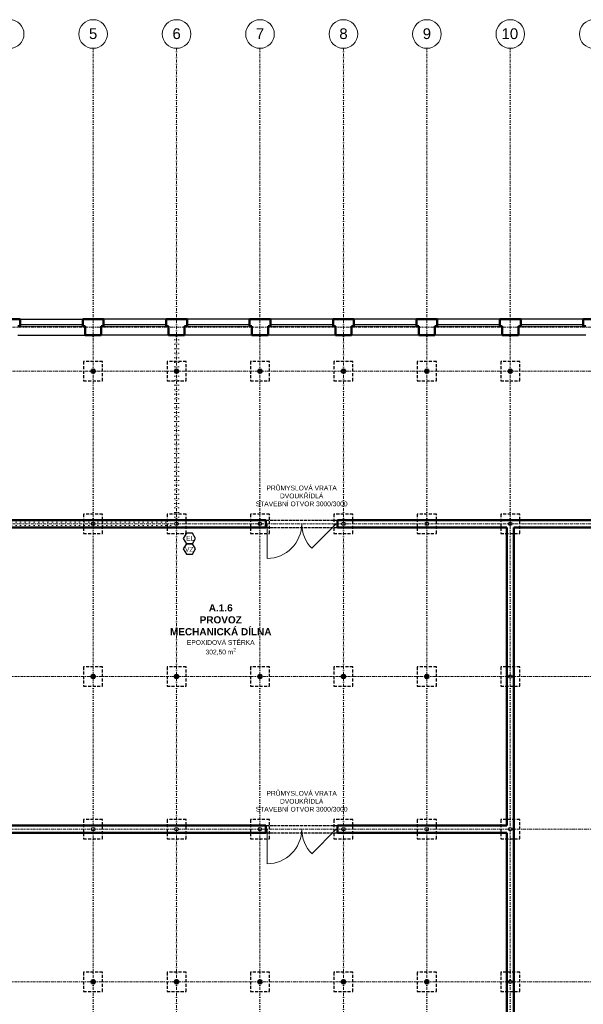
# Model space of a CAD drawing. Header units: millimetres. Extents: x 887082 to 1346431, y -219716 to -98064.
# Tile 12 of 37: x 929734 to 953378, y -151966 to -110693. Entities that reach past the tile are written whole.
import ezdxf

# ---------------------------------------------------------------- set-up
doc = ezdxf.new("R2010")
doc.units = ezdxf.units.MM
doc.header["$LTSCALE"] = 10
for name, pattern in [('DASHDOT', [25.4, 12.7, -6.35, 0, -6.35]), ('DASHED', [19.05, 12.7, -6.35]), ('DIVIDE', [31.75, 12.7, -6.35, 0, -6.35, 0, -6.35]), ('DOT', [6.35, 0, -6.35])]:
    doc.linetypes.add(name, pattern=pattern)
for name, color, linetype, lineweight in [('CKDVERE_', 7, 'Continuous', 15), ('CKOKNA', 1, 'Continuous', 9), ('CKSTENY_OSY', 1, 'DASHDOT', 15), ('CKSTENY_REZ', 6, 'Continuous', 50), ('CKTEXTY_STREDNI', 6, 'Continuous', 50), ('pripojka ELEKTRO', 1, 'Continuous', 25), ('pripojka STL. VZDUCH', 30, 'Continuous', 25), ('S-GRID-IDEN', 7, 'Continuous', 9), ('TP_bourané_kce', 7, 'DOT', 15)]:
    doc.layers.add(name, color=color, linetype=linetype, lineweight=lineweight)
for name, color, linetype in [('CKSTENY_NADROVINOU', 7, 'DIVIDE'), ('CKSTENY_PODROVINOU', 7, 'Continuous'), ('CKSTENY_SKRYTE', 7, 'DASHED')]:
    doc.layers.add(name, color=color, linetype=linetype)
doc.layers.add('TP_skryté_1', color=21, linetype='Continuous', lineweight=50, plot=False)
doc.styles.add('Arial_1', font='arial.ttf', dxfattribs={"height": 450})
doc.styles.get("Standard").update_dxf_attribs({"font": 'SIMPLEX.SHX', "width": 0.8})
doc.styles.add('TOP_ARIAL_CE', font='arial.ttf', dxfattribs={"height": 100})

msp = doc.modelspace()

# ---------------------------------------------------------------- linework, layer by layer
at = {"layer": 'CKDVERE_', "color": 252}
for p, q in [((940065, -131826), (940115, -131826)), ((940115, -131826), (940115, -133276)), ((943015, -131826), (941990, -132852)), ((943015, -131826), (943065, -131826)), ((940065, -144626), (940115, -144626)), ((940115, -144626), (940115, -146076)), ((943015, -144626), (941990, -145652)), ((943015, -144626), (943065, -144626))]:
    msp.add_line(p, q, dxfattribs=at)
for centre, start, end in [((940115, -131826), 270, 0), ((943015, -131826), 180, 225), ((940115, -144626), 270, 0), ((943015, -144626), 180, 225)]:
    msp.add_arc(centre, 1450, start, end, dxfattribs=at)
at = {"layer": 'CKOKNA', "color": 252}
for p, q in [((929753, -123466), (932378, -123466)), ((929753, -123541), (932378, -123541)), ((935878, -123466), (933253, -123466)), ((935878, -123541), (933253, -123541)), ((939378, -123466), (936753, -123466)), ((939378, -123541), (936753, -123541)), ((942878, -123466), (940253, -123466)), ((942878, -123541), (940253, -123541)), ((946378, -123466), (943753, -123466)), ((946378, -123541), (943753, -123541)), ((949878, -123466), (947253, -123466)), ((949878, -123541), (947253, -123541)), ((953378, -123466), (950753, -123466)), ((953378, -123541), (950753, -123541))]:
    msp.add_line(p, q, dxfattribs=at)
at = {"layer": 'CKSTENY_NADROVINOU', "color": 252}
for p, q in [((940065, -131676), (943065, -131676)), ((940065, -131976), (943065, -131976)), ((940065, -144476), (943065, -144476)), ((940065, -144776), (943065, -144776))]:
    msp.add_line(p, q, dxfattribs=at)
at = {"layer": 'CKSTENY_OSY', "color": 252, "lineweight": 5}
for p, q in [((932815, -178808), (932815, -111893)), ((936315, -178808), (936315, -111893)), ((939815, -178808), (939815, -111893)), ((943315, -178808), (943315, -111893)), ((946815, -178808), (946815, -111893)), ((950315, -178808), (950315, -111893)), ((922065, -123576), (1000470, -123576)), ((922065, -125426), (1000470, -125426)), ((922065, -131826), (1000470, -131826)), ((917569, -138226), (1000470, -138226)), ((917569, -144626), (1000470, -144626)), ((917569, -151026), (1000470, -151026))]:
    msp.add_line(p, q, dxfattribs=at)
at = {"layer": 'CKSTENY_PODROVINOU', "color": 252}
for p, q in [((929753, -123246), (932378, -123246)), ((935878, -123246), (933253, -123246)), ((939378, -123246), (936753, -123246)), ((942878, -123246), (940253, -123246)), ((946378, -123246), (943753, -123246)), ((949878, -123246), (947253, -123246)), ((953378, -123246), (950753, -123246)), ((929653, -123916), (932478, -123916)), ((935978, -123916), (933153, -123916)), ((939478, -123916), (936653, -123916)), ((942978, -123916), (940153, -123916)), ((946478, -123916), (943653, -123916)), ((949978, -123916), (947153, -123916)), ((953478, -123916), (950653, -123916))]:
    msp.add_line(p, q, dxfattribs=at)
for centre in [(932815, -131826), (936315, -131826), (939815, -131826), (943315, -131826), (946815, -131826), (950315, -131826), (950315, -138226), (932815, -144626), (936315, -144626), (939815, -144626), (943315, -144626), (946815, -144626), (950315, -144626), (950315, -151026)]:
    msp.add_circle(centre, 75, dxfattribs=at)
at = {"layer": 'CKSTENY_REZ', "color": 252}
for p, q in [((928878, -123246), (929753, -123246)), ((929753, -123541), (929753, -123246)), ((932378, -123246), (933253, -123246)), ((932378, -123541), (932378, -123246)), ((933253, -123541), (933253, -123246)), ((935878, -123541), (935878, -123246)), ((935878, -123246), (936753, -123246)), ((936753, -123541), (936753, -123246)), ((939378, -123541), (939378, -123246)), ((939378, -123246), (940253, -123246)), ((940253, -123541), (940253, -123246)), ((942878, -123541), (942878, -123246)), ((942878, -123246), (943753, -123246)), ((943753, -123541), (943753, -123246)), ((946378, -123541), (946378, -123246)), ((946378, -123246), (947253, -123246)), ((947253, -123541), (947253, -123246)), ((949878, -123541), (949878, -123246)), ((949878, -123246), (950753, -123246)), ((950753, -123541), (950753, -123246)), ((953378, -123541), (953378, -123246)), ((953378, -123246), (954253, -123246)), ((929653, -123541), (929753, -123541)), ((932378, -123541), (932478, -123541)), ((932478, -123916), (932478, -123541)), ((933153, -123916), (933153, -123541)), ((933253, -123541), (933153, -123541)), ((935978, -123541), (935878, -123541)), ((935978, -123916), (935978, -123541)), ((936653, -123916), (936653, -123541)), ((936753, -123541), (936653, -123541)), ((939478, -123541), (939378, -123541)), ((939478, -123916), (939478, -123541)), ((940153, -123916), (940153, -123541)), ((940253, -123541), (940153, -123541)), ((942978, -123541), (942878, -123541)), ((942978, -123916), (942978, -123541)), ((943653, -123916), (943653, -123541)), ((943753, -123541), (943653, -123541)), ((946478, -123541), (946378, -123541)), ((946478, -123916), (946478, -123541)), ((947153, -123916), (947153, -123541)), ((947253, -123541), (947153, -123541)), ((949978, -123541), (949878, -123541)), ((949978, -123916), (949978, -123541)), ((950653, -123916), (950653, -123541)), ((950753, -123541), (950653, -123541)), ((953478, -123541), (953378, -123541)), ((932478, -123916), (933153, -123916)), ((935978, -123916), (936653, -123916)), ((939478, -123916), (940153, -123916)), ((942978, -123916), (943653, -123916)), ((946478, -123916), (947153, -123916)), ((949978, -123916), (950653, -123916)), ((925353, -131676), (940065, -131676)), ((925965, -131976), (940065, -131976)), ((940065, -131676), (940065, -131976)), ((943065, -131676), (943065, -131976)), ((943065, -131676), (957565, -131676)), ((943065, -131976), (950165, -131976)), ((950165, -144476), (950165, -131976)), ((950465, -131976), (957565, -131976)), ((950465, -168776), (950465, -131976)), ((925665, -144776), (940065, -144776)), ((925965, -144476), (940065, -144476)), ((940065, -144476), (940065, -144776)), ((943065, -144476), (943065, -144776)), ((943065, -144476), (950165, -144476)), ((943065, -144776), (950165, -144776)), ((950165, -168776), (950165, -144776))]:
    msp.add_line(p, q, dxfattribs=at)
for centre in [(932815, -125426), (936315, -125426), (939815, -125426), (943315, -125426), (946815, -125426), (950315, -125426), (932815, -138226), (936315, -138226), (939815, -138226), (943315, -138226), (946815, -138226), (932815, -151026), (936315, -151026), (939815, -151026), (943315, -151026), (946815, -151026)]:
    msp.add_circle(centre, 75, dxfattribs=at)
at = {"layer": 'CKSTENY_SKRYTE', "color": 252}
for p, q in [((936715, -131426), (935915, -131426)), ((935915, -131426), (935915, -132226)), ((936715, -132226), (936715, -131426)), ((935915, -132226), (936715, -132226))]:
    msp.add_line(p, q, dxfattribs=at)
for points in [[(932415, -125826), (933215, -125826), (933215, -125026), (932415, -125026)], [(935915, -125826), (936715, -125826), (936715, -125026), (935915, -125026)], [(939415, -125826), (940215, -125826), (940215, -125026), (939415, -125026)], [(942915, -125826), (943715, -125826), (943715, -125026), (942915, -125026)], [(946415, -125826), (947215, -125826), (947215, -125026), (946415, -125026)], [(949915, -125826), (950715, -125826), (950715, -125026), (949915, -125026)], [(932415, -132226), (933215, -132226), (933215, -131426), (932415, -131426)], [(939415, -132226), (940215, -132226), (940215, -131426), (939415, -131426)], [(942915, -132226), (943715, -132226), (943715, -131426), (942915, -131426)], [(946415, -132226), (947215, -132226), (947215, -131426), (946415, -131426)], [(949915, -132226), (950715, -132226), (950715, -131426), (949915, -131426)], [(932415, -138626), (933215, -138626), (933215, -137826), (932415, -137826)], [(935915, -138626), (936715, -138626), (936715, -137826), (935915, -137826)], [(939415, -138626), (940215, -138626), (940215, -137826), (939415, -137826)], [(942915, -138626), (943715, -138626), (943715, -137826), (942915, -137826)], [(946415, -138626), (947215, -138626), (947215, -137826), (946415, -137826)], [(949915, -138626), (950715, -138626), (950715, -137826), (949915, -137826)], [(932415, -145026), (933215, -145026), (933215, -144226), (932415, -144226)], [(935915, -145026), (936715, -145026), (936715, -144226), (935915, -144226)], [(939415, -145026), (940215, -145026), (940215, -144226), (939415, -144226)], [(942915, -145026), (943715, -145026), (943715, -144226), (942915, -144226)], [(946415, -145026), (947215, -145026), (947215, -144226), (946415, -144226)], [(949915, -145026), (950715, -145026), (950715, -144226), (949915, -144226)], [(932415, -151426), (933215, -151426), (933215, -150626), (932415, -150626)], [(935915, -151426), (936715, -151426), (936715, -150626), (935915, -150626)], [(939415, -151426), (940215, -151426), (940215, -150626), (939415, -150626)], [(942915, -151426), (943715, -151426), (943715, -150626), (942915, -150626)], [(946415, -151426), (947215, -151426), (947215, -150626), (946415, -150626)], [(949915, -151426), (950715, -151426), (950715, -150626), (949915, -150626)]]:
    msp.add_lwpolyline(points, close=True, dxfattribs=at)
at = {"layer": 'pripojka ELEKTRO', "color": 252}
msp.add_lwpolyline([(936983, -132215), (936727, -132215), (936599, -132436), (936727, -132658), (936983, -132658), (937111, -132436)], close=True, dxfattribs=at)
at = {"layer": 'pripojka STL. VZDUCH', "color": 252}
msp.add_lwpolyline([(936983, -132658), (936727, -132658), (936599, -132880), (936727, -133101), (936983, -133101), (937111, -132880)], close=True, dxfattribs=at)
at = {"layer": 'S-GRID-IDEN', "color": 252}
for centre in [(929315, -111293), (932815, -111293), (936315, -111293), (939815, -111293), (943315, -111293), (946815, -111293), (950315, -111293), (953815, -111293)]:
    msp.add_circle(centre, 600, dxfattribs=at)
at = {"layer": 'TP_bourané_kce', "color": 252, "ltscale": 3}
for p, q in [((936240, -123916), (936240, -131751)), ((936390, -123916), (936390, -131901)), ((936240, -125816), (936390, -125816)), ((936240, -127316), (936390, -127316)), ((929390, -131751), (936240, -131751)), ((929390, -131901), (936390, -131901)), ((932540, -131751), (932540, -131901))]:
    msp.add_line(p, q, dxfattribs=at)

# ---------------------------------------------------------------- texts
at = {"layer": 'CKTEXTY_STREDNI', "color": 252, "insert": (938168, -136268), "char_height": 300, "width": 5113.54, "attachment_point": 5, "rotation": 0, "style": 'TOP_ARIAL_CE'}
msp.add_mtext('\\A1;{\\fArial|b1|i0|c238|p34;A.1.6\\PPROVOZ\\PMECHANICKÁ DÍLNA} {\\H0.6667x;\\PEPOXIDOVÁ STĚRKA\\P302,50 m\\H0.7x;\\S2^ ;}', dxfattribs=at)
at = {"layer": 'pripojka ELEKTRO', "color": 252, "insert": (936712, -132331), "char_height": 200, "width": 255.96, "attachment_point": 1}
msp.add_mtext('{\\f@Arial Unicode MS|b0|i0|c0|p0;EL}', dxfattribs=at)
at = {"layer": 'pripojka STL. VZDUCH', "color": 252, "insert": (936669, -132795), "char_height": 200, "width": 255.96, "attachment_point": 1}
msp.add_mtext('{\\f@Arial Unicode MS|b0|i0|c0|p0;VZ}', dxfattribs=at)
at = {"layer": 'S-GRID-IDEN', "color": 252, "linetype": 'Continuous', "style": 'Arial_1'}
for s, p in [('5', (932640, -111504)), ('6', (936143, -111504)), ('7', (939640, -111504)), ('8', (943142, -111504)), ('9', (946641, -111504)), ('10', (949947, -111504))]:
    msp.add_text(s, height=450, dxfattribs=at).set_placement(p)
at = {"layer": 'TP_skryté_1', "color": 252, "char_height": 200, "width": 4195.98, "attachment_point": 5, "rotation": 0, "style": 'TOP_ARIAL_CE'}
for insert in [(941562, -130658), (941562, -143458)]:
    msp.add_mtext('\\A1;PRŮMYSLOVÁ VRATA DVOUKŘÍDLÁ\\PSTAVEBNÍ OTVOR 3000/3000', dxfattribs=dict(at, insert=insert))

doc.saveas('drawing.dxf')
